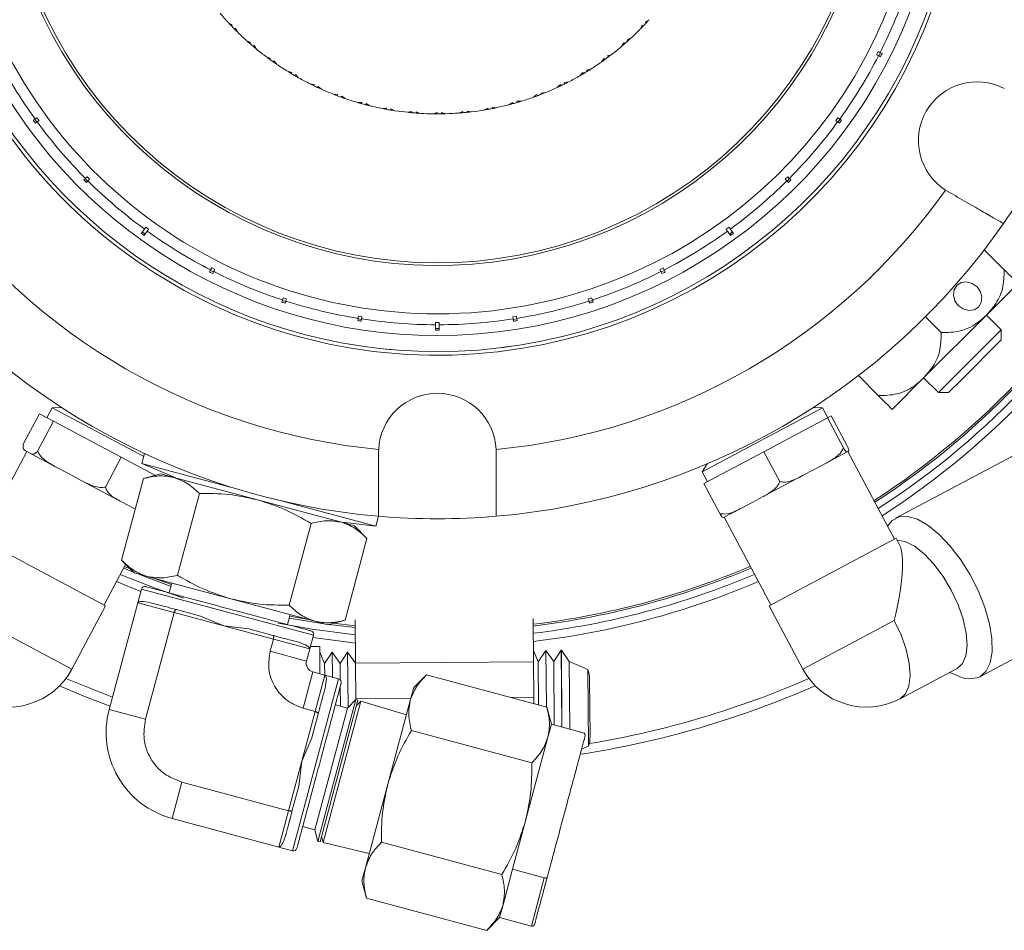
# Model space of a CAD drawing. Header units: inches. Extents: x -3.6 to 22.2, y -7.8 to 16.7.
# Tile 11 of 127: x 4.3 to 7.1, y -7.8 to -5.3. Entities that reach past the tile are written whole.
import ezdxf

# ---------------------------------------------------------------- set-up
doc = ezdxf.new("R2010")
doc.units = ezdxf.units.IN
doc.header["$MEASUREMENT"] = 0

msp = doc.modelspace()

# ---------------------------------------------------------------- linework, layer by layer
at = {"color": 7, "linetype": 'Continuous', "lineweight": 15}
for p, q in [((4.9025, -5.2701), (4.9133, -5.2762)), ((4.9108, -5.2789), (4.9133, -5.2762)), ((6.0589, -5.2878), (6.0645, -5.2768)), ((6.0673, -5.2791), (6.0645, -5.2768)), ((6.0837, -5.2615), (6.073, -5.2678)), ((6.0755, -5.2704), (6.073, -5.2678)), ((4.9191, -5.2874), (4.9219, -5.2851)), ((4.9277, -5.296), (4.9219, -5.2851)), ((4.9536, -5.3205), (4.9649, -5.3256)), ((4.9627, -5.3285), (4.9649, -5.3256)), ((4.9717, -5.3363), (4.9743, -5.3337)), ((4.981, -5.344), (4.9743, -5.3337)), ((6.0062, -5.3366), (6.0129, -5.3261)), ((6.0154, -5.3287), (6.0129, -5.3261)), ((6.0333, -5.3126), (6.0221, -5.3179)), ((6.0243, -5.3208), (6.0221, -5.3179)), ((5.9785, -5.359), (5.9669, -5.3633)), ((6.7219, -5.3598), (6.7264, -5.3509)), ((6.7276, -5.3627), (6.7332, -5.3656)), ((6.7287, -5.3633), (6.7333, -5.3544)), ((6.7377, -5.3567), (6.7321, -5.3538)), ((5.0091, -5.3661), (5.0207, -5.3702)), ((5.0188, -5.3733), (5.0207, -5.3702)), ((5.0285, -5.3802), (5.0308, -5.3774)), ((5.0385, -5.3871), (5.0308, -5.3774)), ((5.9494, -5.3805), (5.957, -5.3707)), ((5.9593, -5.3734), (5.957, -5.3707)), ((5.9689, -5.3664), (5.9669, -5.3633)), ((5.0684, -5.4065), (5.0804, -5.4096)), ((5.0787, -5.4128), (5.0804, -5.4096)), ((5.089, -5.4188), (5.091, -5.4159)), ((5.0995, -5.4248), (5.091, -5.4159)), ((5.8889, -5.4191), (5.8973, -5.41)), ((5.8994, -5.4129), (5.8973, -5.41)), ((5.9198, -5.4003), (5.9079, -5.4036)), ((5.9095, -5.4068), (5.9079, -5.4036)), ((5.1311, -5.4415), (5.1433, -5.4435)), ((5.142, -5.4469), (5.1433, -5.4435)), ((5.8252, -5.4521), (5.8344, -5.4438)), ((5.8362, -5.447), (5.8344, -5.4438)), ((5.8577, -5.4362), (5.8455, -5.4384)), ((5.8468, -5.4417), (5.8455, -5.4384)), ((6.7734, -5.4373), (6.7612, -5.4589)), ((5.1527, -5.4519), (5.1544, -5.4488)), ((5.1637, -5.457), (5.1544, -5.4488)), ((5.1966, -5.4707), (5.209, -5.4716)), ((5.208, -5.4751), (5.209, -5.4716)), ((5.7588, -5.4793), (5.7686, -5.4719)), ((5.7702, -5.4752), (5.7686, -5.4719)), ((5.7925, -5.4664), (5.7802, -5.4675)), ((5.7813, -5.4709), (5.7802, -5.4675)), ((5.2191, -5.4792), (5.2206, -5.4759)), ((5.2306, -5.4832), (5.2206, -5.4759)), ((5.2645, -5.4939), (5.2769, -5.4937)), ((5.2762, -5.4973), (5.2769, -5.4937)), ((5.2877, -5.5003), (5.2889, -5.4969)), ((5.2995, -5.5033), (5.2889, -5.4969)), ((5.6902, -5.5005), (5.7007, -5.4939)), ((5.7019, -5.4973), (5.7007, -5.4939)), ((5.7249, -5.4906), (5.7126, -5.4906)), ((5.7133, -5.4941), (5.7126, -5.4906)), ((5.3343, -5.511), (5.3466, -5.5097)), ((5.3462, -5.5132), (5.3466, -5.5097)), ((5.3579, -5.5153), (5.3588, -5.5118)), ((5.3699, -5.5172), (5.3588, -5.5118)), ((5.4053, -5.5217), (5.4174, -5.5193)), ((5.4173, -5.5229), (5.4174, -5.5193)), ((5.4292, -5.5239), (5.4297, -5.5203)), ((5.4413, -5.5247), (5.4297, -5.5203)), ((5.4769, -5.526), (5.4888, -5.5225)), ((5.489, -5.5261), (5.4888, -5.5225)), ((5.5009, -5.526), (5.5011, -5.5224)), ((5.5131, -5.5258), (5.5011, -5.5224)), ((5.5487, -5.5239), (5.5602, -5.5194)), ((5.5608, -5.5229), (5.5602, -5.5194)), ((5.5847, -5.5204), (5.5725, -5.5182)), ((5.5726, -5.5218), (5.5725, -5.5182)), ((5.6199, -5.5154), (5.631, -5.5098)), ((5.6319, -5.5133), (5.631, -5.5098)), ((5.6555, -5.5087), (5.6431, -5.5075)), ((5.6436, -5.5111), (5.6431, -5.5075)), ((4.3597, -5.5406), (4.3546, -5.5442)), ((4.3587, -5.5413), (4.3645, -5.5494)), ((4.3605, -5.5523), (4.3656, -5.5486)), ((4.3649, -5.5368), (4.3708, -5.5449)), ((6.6075, -5.5449), (6.6134, -5.5368)), ((6.6128, -5.5486), (6.6178, -5.5523)), ((6.6138, -5.5494), (6.6197, -5.5413)), ((6.6237, -5.5442), (6.6186, -5.5406)), ((4.501, -5.7072), (4.4966, -5.7116)), ((4.5001, -5.7081), (4.5072, -5.7152)), ((4.5037, -5.7187), (4.5081, -5.7143)), ((4.5056, -5.7027), (4.5126, -5.7097)), ((6.4657, -5.7097), (6.4728, -5.7027)), ((6.4703, -5.7143), (6.4747, -5.7187)), ((6.4711, -5.7152), (6.4782, -5.7081)), ((6.4817, -5.7116), (6.4773, -5.7072)), ((6.916, -5.7402), (6.9222, -5.744)), ((4.6666, -5.8497), (4.6579, -5.8618)), ((4.6608, -5.8578), (4.6689, -5.8637)), ((4.6659, -5.8677), (4.6747, -5.8556)), ((4.6704, -5.8445), (4.6785, -5.8504)), ((6.2998, -5.8504), (6.3079, -5.8445)), ((6.3036, -5.8556), (6.3124, -5.8677)), ((6.3095, -5.8637), (6.3176, -5.8578)), ((6.3205, -5.8618), (6.3117, -5.8497)), ((7.0627, -5.8577), (7.0622, -5.8572)), ((7.0245, -5.9079), (7.0805, -5.9639)), ((4.8525, -5.9646), (4.8497, -5.9701)), ((4.852, -5.9657), (4.8609, -5.9702)), ((4.8555, -5.9588), (4.8644, -5.9634)), ((4.8586, -5.9747), (4.8615, -5.9691)), ((6.114, -5.9634), (6.1229, -5.9588)), ((6.1169, -5.9691), (6.1197, -5.9747)), ((6.1175, -5.9702), (6.1264, -5.9657)), ((6.1286, -5.9701), (6.1258, -5.9646)), ((7.031, -6.0912), (7.1194, -6.0028)), ((5.0541, -6.0489), (5.0522, -6.0548)), ((5.0537, -6.0501), (5.0632, -6.0532)), ((5.0561, -6.0428), (5.0656, -6.0459)), ((5.0617, -6.0579), (5.0636, -6.052)), ((5.9127, -6.0459), (5.9222, -6.0428)), ((5.9147, -6.052), (5.9166, -6.0579)), ((5.9151, -6.0532), (5.9246, -6.0501)), ((5.9261, -6.0548), (5.9242, -6.0489)), ((5.2664, -6.1007), (5.2654, -6.1068)), ((5.2662, -6.1019), (5.2761, -6.1035)), ((5.2674, -6.0943), (5.2773, -6.0959)), ((5.2753, -6.1084), (5.2763, -6.1022)), ((5.701, -6.0959), (5.7109, -6.0943)), ((5.7021, -6.1022), (5.703, -6.1084)), ((5.7023, -6.1035), (5.7121, -6.1019)), ((5.7129, -6.1068), (5.7119, -6.1007)), ((6.8542, -6.268), (7.031, -6.0912)), ((6.8592, -6.0961), (6.9037, -6.1407)), ((7.0724, -6.1326), (7.031, -6.0912)), ((5.4842, -6.1122), (5.4942, -6.1122)), ((5.4842, -6.1186), (5.4842, -6.1335)), ((5.4842, -6.1286), (5.4942, -6.1286)), ((5.4942, -6.1335), (5.4942, -6.1186)), ((6.9389, -6.266), (7.0724, -6.1326)), ((7.0724, -6.1608), (7.0724, -6.1326)), ((7.0724, -6.1608), (6.9603, -6.2729)), ((5.3618, -6.1886), (5.3371, -6.1862)), ((5.6686, -6.1831), (5.6932, -6.1798)), ((6.671, -6.2615), (6.727, -6.3175)), ((6.7658, -6.3564), (6.8542, -6.268)), ((6.8542, -6.268), (6.8956, -6.3093)), ((6.8956, -6.3093), (6.9389, -6.266)), ((6.9603, -6.2729), (6.9239, -6.3093)), ((4.3576, -6.2996), (4.3581, -6.2992)), ((6.8956, -6.3093), (6.9239, -6.3093)), ((4.4078, -6.352), (4.393, -6.3798)), ((4.434, -6.3511), (4.4078, -6.352)), ((4.6649, -6.4887), (4.4078, -6.352)), ((6.5705, -6.352), (6.2324, -6.5318)), ((6.5705, -6.352), (6.5444, -6.3511)), ((6.5853, -6.3798), (6.5705, -6.352)), ((4.3273, -6.4525), (4.3719, -6.3686)), ((4.3719, -6.3686), (4.4115, -6.3896)), ((6.4056, -6.4754), (6.5845, -6.3802)), ((6.5845, -6.3802), (6.5951, -6.3746)), ((6.6291, -6.4642), (6.5845, -6.3802)), ((6.6398, -6.4585), (6.5951, -6.3746)), ((4.3669, -6.4736), (4.4115, -6.3896)), ((4.4115, -6.3896), (4.6017, -6.4908)), ((4.3365, -6.4746), (4.2057, -6.7207)), ((4.3328, -6.4726), (4.34, -6.4764)), ((4.34, -6.4764), (4.3471, -6.4802)), ((4.4206, -6.5193), (4.3471, -6.4802)), ((4.5571, -6.5747), (4.6017, -6.4908)), ((4.6017, -6.4908), (4.6974, -6.5416)), ((4.6596, -6.5085), (4.6671, -6.4806)), ((4.6671, -6.4806), (4.6674, -6.4807)), ((5.3243, -6.4688), (5.3242, -6.4761)), ((5.6542, -6.4761), (5.654, -6.4688)), ((6.2374, -6.5648), (6.4056, -6.4754)), ((6.4502, -6.5593), (6.4056, -6.4754)), ((6.6396, -6.4758), (6.579, -6.508)), ((6.6396, -6.4758), (6.6416, -6.4747)), ((6.6416, -6.4747), (6.6435, -6.4737)), ((6.7727, -6.7207), (6.6418, -6.4746)), ((7.1372, -6.4698), (6.7751, -6.6623)), ((4.4206, -6.5193), (4.4549, -6.5375)), ((4.6596, -6.5085), (4.9222, -6.5788)), ((4.7544, -6.5488), (4.6596, -6.5085)), ((6.2463, -6.5096), (6.2324, -6.5318)), ((6.5468, -6.5251), (6.579, -6.508)), ((4.4549, -6.5375), (4.4891, -6.5557)), ((4.6026, -6.7802), (4.6641, -6.5506)), ((4.7126, -6.5376), (4.6641, -6.5506)), ((4.7126, -6.5376), (4.749, -6.5473)), ((4.7391, -6.5447), (4.7402, -6.5427)), ((4.749, -6.5473), (4.9843, -6.6104)), ((6.2324, -6.5318), (6.2472, -6.5596)), ((6.5146, -6.5422), (6.4035, -6.6013)), ((6.5146, -6.5422), (6.5468, -6.5251)), ((4.5982, -6.6137), (4.4891, -6.5557)), ((6.282, -6.6488), (6.2374, -6.5648)), ((4.8209, -6.5926), (4.7594, -6.8223)), ((6.3732, -6.6174), (6.4035, -6.6013)), ((4.5982, -6.6137), (4.6253, -6.6281)), ((4.6253, -6.6281), (4.6411, -6.6365)), ((4.9843, -6.6104), (5.2196, -6.6734)), ((5.0539, -6.6141), (5.3164, -6.6844)), ((6.3429, -6.6335), (6.2925, -6.6603)), ((6.3429, -6.6335), (6.3732, -6.6174)), ((5.3239, -6.6566), (5.3164, -6.6844)), ((5.3235, -6.6565), (5.3239, -6.6566)), ((6.2942, -6.6594), (6.425, -6.9056)), ((5.1346, -6.6767), (5.0731, -6.9063)), ((5.3164, -6.6844), (5.2142, -6.672)), ((5.2196, -6.6734), (5.256, -6.6832)), ((5.2915, -6.7187), (5.256, -6.6832)), ((4.5575, -6.9078), (4.2015, -6.7185)), ((5.2915, -6.7187), (5.2299, -6.9483)), ((6.7768, -6.7185), (6.4209, -6.9078)), ((6.7865, -6.7367), (6.7768, -6.7185)), ((4.5533, -6.9056), (4.6139, -6.7916)), ((4.6026, -6.7802), (4.6381, -6.8158)), ((4.6084, -6.802), (4.6357, -6.8134)), ((4.6381, -6.8158), (4.6745, -6.8255)), ((4.6745, -6.8255), (4.9097, -6.8885)), ((4.6922, -6.8303), (4.7424, -6.8486)), ((4.7362, -6.8719), (4.7436, -6.844)), ((4.6582, -6.8613), (4.6479, -6.9)), ((4.6582, -6.8613), (5.1412, -6.9907)), ((4.4628, -7.0858), (4.5575, -6.9078)), ((4.6479, -6.9), (4.5676, -7.1994)), ((4.7499, -6.9273), (4.6479, -6.9)), ((4.9097, -6.8885), (5.145, -6.9516)), ((6.4209, -6.9078), (6.5155, -7.0858)), ((4.7499, -6.9273), (4.6697, -7.2267)), ((4.8894, -6.9647), (4.7499, -6.9273)), ((4.8243, -6.9369), (4.7565, -6.9187)), ((4.8243, -6.9369), (4.8894, -6.9647)), ((5.0759, -6.9331), (5.0684, -6.9609)), ((5.0747, -6.9376), (5.1273, -6.9468)), ((7.0117, -7.1073), (7.3737, -6.9148)), ((5.0288, -7.002), (4.8894, -6.9647)), ((4.8894, -6.9647), (4.9596, -6.9731)), ((5.0734, -6.9425), (5.1712, -6.9586)), ((5.145, -6.9516), (5.1814, -6.9613)), ((5.1814, -6.9613), (5.2299, -6.9483)), ((5.1846, -6.9605), (5.2583, -6.9693)), ((5.1972, -6.9571), (5.2582, -6.9642)), ((5.2581, -6.9479), (5.2591, -7.0695)), ((5.7581, -6.9437), (5.7591, -7.0652)), ((5.0274, -6.9913), (4.9596, -6.9731)), ((5.1308, -7.0294), (5.1412, -6.9907)), ((5.0288, -7.002), (5.0197, -7.0358)), ((5.0288, -7.002), (5.1308, -7.0294)), ((5.1218, -7.0632), (5.0197, -7.0358)), ((5.1218, -7.0632), (5.1308, -7.0294)), ((5.1327, -7.0223), (5.1587, -7.0221)), ((5.1594, -7.0991), (5.1587, -7.0221)), ((5.1724, -7.0702), (5.1589, -7.0387)), ((5.1938, -7.0384), (5.1724, -7.0702)), ((5.2158, -7.0698), (5.1938, -7.0384)), ((5.1938, -7.0384), (5.1944, -7.1085)), ((5.2372, -7.0381), (5.2158, -7.0698)), ((5.2591, -7.0695), (5.2372, -7.0381)), ((5.2372, -7.0381), (5.2385, -7.1933)), ((5.7724, -7.0651), (5.7588, -7.0336)), ((5.7938, -7.0333), (5.7724, -7.0651)), ((5.8157, -7.0647), (5.7938, -7.0333)), ((5.7938, -7.0333), (5.7951, -7.1921)), ((5.8371, -7.033), (5.8157, -7.0647)), ((5.8371, -7.033), (5.8389, -7.2489)), ((5.8591, -7.0644), (5.8372, -7.033)), ((5.839, -7.2489), (5.8372, -7.033)), ((5.1724, -7.0702), (5.1727, -7.1027)), ((5.2158, -7.0698), (5.2161, -7.1156)), ((5.7591, -7.0652), (5.2591, -7.0695)), ((5.2591, -7.0695), (5.26, -7.1695)), ((5.7591, -7.0652), (5.76, -7.1652)), ((5.7724, -7.0651), (5.7734, -7.1863)), ((5.8157, -7.0647), (5.8173, -7.2431)), ((5.9116, -7.0873), (5.8591, -7.0644)), ((5.8591, -7.0644), (5.8607, -7.2547)), ((5.1395, -7.0938), (5.1121, -7.1958)), ((5.1733, -7.1029), (5.1395, -7.0938)), ((5.1733, -7.1029), (5.1459, -7.2049)), ((5.1733, -7.1029), (5.2119, -7.1132)), ((5.4584, -7.1018), (5.4228, -7.1374)), ((5.4584, -7.1018), (5.7962, -7.1924)), ((5.9116, -7.0873), (5.9135, -7.3023)), ((6.7881, -7.1691), (6.9481, -7.084)), ((6.9276, -7.095), (6.9485, -7.1043)), ((5.2119, -7.1132), (5.0825, -7.5962)), ((5.9164, -7.1142), (5.9178, -7.2754)), ((5.2163, -7.1341), (5.2168, -7.19)), ((5.4228, -7.1374), (5.4131, -7.1738)), ((5.2603, -7.1715), (5.1535, -7.5699)), ((5.1596, -7.5713), (5.2662, -7.1733)), ((5.2746, -7.1758), (5.1681, -7.5733)), ((5.2027, -7.1862), (5.2365, -7.1953)), ((5.2365, -7.1953), (5.2603, -7.1715)), ((5.4146, -7.1681), (5.26, -7.1695)), ((5.2603, -7.1715), (5.2662, -7.1733)), ((5.2746, -7.1758), (5.2622, -7.1882)), ((5.4022, -7.2143), (5.2746, -7.1758)), ((5.4131, -7.1738), (5.35, -7.409)), ((5.76, -7.1652), (5.6968, -7.1657)), ((5.76, -7.1652), (5.7601, -7.1827)), ((5.1459, -7.2049), (5.1086, -7.3443)), ((5.1121, -7.1958), (5.1459, -7.2049)), ((5.1363, -7.2793), (5.1545, -7.2114)), ((5.2365, -7.1953), (5.1448, -7.5374)), ((5.8092, -7.2409), (5.7962, -7.1924)), ((5.8092, -7.2409), (5.7994, -7.2773)), ((5.8986, -7.2649), (5.8092, -7.2409)), ((5.7542, -7.3492), (5.4163, -7.2587)), ((5.1363, -7.2793), (5.1086, -7.3443)), ((5.7994, -7.2773), (5.7364, -7.5126)), ((5.8939, -7.3113), (5.9135, -7.3023)), ((5.1086, -7.3443), (5.0712, -7.4838)), ((5.1086, -7.3443), (5.1001, -7.4145)), ((5.0712, -7.4838), (4.7718, -7.4035)), ((5.1001, -7.4145), (5.0819, -7.4824)), ((5.35, -7.409), (5.287, -7.6443)), ((5.0712, -7.4838), (5.0439, -7.5858)), ((4.7444, -7.5056), (5.0439, -7.5858)), ((5.7364, -7.5126), (5.7, -7.6484)), ((5.1448, -7.5374), (5.111, -7.5284)), ((5.1535, -7.5699), (5.1448, -7.5374)), ((5.1596, -7.5713), (5.1535, -7.5699)), ((5.1636, -7.5564), (5.1681, -7.5733)), ((5.1681, -7.5733), (5.2979, -7.6038)), ((5.6701, -7.6629), (5.3323, -7.5724)), ((5.0825, -7.5962), (5.0439, -7.5858)), ((5.287, -7.6443), (5.2772, -7.6807)), ((5.7, -7.6484), (5.6734, -7.7478)), ((5.7894, -7.6724), (5.7, -7.6484)), ((5.2772, -7.6807), (5.2902, -7.7292)), ((5.6281, -7.8198), (5.2902, -7.7292)), ((5.6734, -7.7478), (5.6636, -7.7842)), ((5.6281, -7.8198), (5.6636, -7.7842)), ((5.6636, -7.7842), (5.7531, -7.8082))]:
    msp.add_line(p, q, dxfattribs=at)
at = {"color": 8, "linetype": 'Continuous', "lineweight": 15}
for p, q in [((4.5881, -6.8401), (4.6564, -6.868)), ((4.4628, -7.0858), (4.2256, -6.9596)), ((6.7718, -6.9495), (6.5155, -7.0858)), ((4.446, -7.1122), (4.5768, -7.1652)), ((4.5676, -7.1994), (4.6697, -7.2267)), ((4.7718, -7.4035), (4.7444, -7.5056)), ((5.7894, -7.6724), (5.7531, -7.8082))]:
    msp.add_line(p, q, dxfattribs=at)
at = {"color": 7, "linetype": 'Continuous', "lineweight": 15, "flags": 128}
for points in [[(6.9515, -6.0646), (6.9652, -6.0742), (6.9808, -6.0784), (6.9959, -6.0764), (7.0083, -6.0687), (7.016, -6.0563), (7.018, -6.0411), (7.0138, -6.0256), (7.0042, -6.0119), (6.9906, -6.0023), (6.975, -5.9981), (6.9599, -6.0001), (6.9475, -6.0079), (6.9397, -6.0202), (6.9378, -6.0354), (6.9419, -6.051), (6.9515, -6.0646)], [(7.0117, -7.1073), (7.029, -7.0923), (7.0407, -7.0687), (7.0464, -7.0377), (7.0459, -7.0004), (7.0391, -6.9583), (7.0263, -6.9133), (7.0081, -6.867), (6.9852, -6.8215), (6.9586, -6.7786), (6.9292, -6.7401), (6.8984, -6.7075), (6.8674, -6.6821), (6.8375, -6.665), (6.8098, -6.657), (6.7856, -6.6582), (6.7658, -6.6688), (6.7533, -6.6843)], [(6.9481, -7.084), (6.9631, -7.0703), (6.9727, -7.0483), (6.9763, -7.0192), (6.9737, -6.9845), (6.9651, -6.9458), (6.9509, -6.9051), (6.9318, -6.8644), (6.9088, -6.8258), (6.883, -6.7913), (6.8557, -6.7625), (6.8283, -6.7409), (6.8022, -6.7276), (6.7794, -6.7233)], [(4.6107, -6.7976), (4.6108, -6.7976), (4.6265, -6.8042)], [(4.777, -6.8868), (4.6965, -6.8586), (4.5989, -6.8197)], [(4.6483, -6.8185), (4.7386, -6.8525), (4.7411, -6.8534)], [(5.2584, -6.9894), (5.1376, -6.9738), (5.0421, -6.9568)], [(4.4283, -7.1327), (4.5009, -7.1634), (4.5701, -7.1903)], [(5.7976, -7.6707), (5.7972, -7.6714), (5.7967, -7.6719), (5.7958, -7.6724), (5.7948, -7.6727), (5.7936, -7.6728), (5.7923, -7.6728), (5.7909, -7.6727), (5.7894, -7.6724)]]:
    msp.add_lwpolyline(points, dxfattribs=at)
at = {"color": 8, "linetype": 'Continuous', "lineweight": 15, "flags": 128}
for points in [[(6.7881, -7.1691), (6.8032, -7.1554), (6.8127, -7.1334), (6.8163, -7.1043), (6.8137, -7.0695), (6.8051, -7.0308), (6.7909, -6.9901), (6.7718, -6.9495)], [(5.1394, -6.9974), (5.2466, -7.0113), (5.2586, -7.0126)]]:
    msp.add_lwpolyline(points, dxfattribs=at)
at = {"color": 7, "linetype": 'Continuous', "lineweight": 15}
for centre, radius, start, end in [((5.4892, -4.7261), 2.63, 82.0465, 223.7532), ((5.4892, -4.7261), 2.63, 316.0386, 82.0465), ((5.4892, -4.7261), 2.255, 303.008, 54.0992), ((5.4892, -4.7261), 2.275, 302.9639, 54.1221), ((5.4892, -4.7261), 2.25, 303.0192, 54.0891), ((5.4892, -4.7261), 1.468, 270, 193.5325), ((5.4892, -4.7261), 1.4228, 270, 123.5319), ((5.4892, -4.7261), 1.226, 202.791, 90), ((5.4892, -4.7261), 1.2185, 202.818, 101.821), ((5.4892, -4.7261), 1.478, 203.2687, 0), ((5.4892, -4.7261), 1.3925, 333.2057, 341.7943), ((5.4892, -4.7261), 0.8, 220.2835, 222.8365), ((5.4892, -4.7261), 0.8, 223.0097, 223.7057), ((5.4892, -4.7261), 0.8, 223.7057, 224.5572), ((5.4892, -4.7261), 0.8, 315.5812, 316.2771), ((5.4892, -4.7261), 0.8, 316.2771, 317.1286), ((5.4892, -4.7261), 0.8, 317.1286, 317.8246), ((5.4892, -4.7261), 1.468, 203.3018, 270), ((5.4892, -4.7261), 1.4228, 203.4573, 270), ((5.4892, -4.7261), 0.8, 224.5572, 225.2531), ((5.4892, -4.7261), 0.8, 225.4264, 227.9793), ((5.4892, -4.7261), 0.8, 312.855, 315.4079), ((5.4892, -4.7261), 0.8, 228.1526, 228.8485), ((5.4892, -4.7261), 0.8, 228.8485, 229.7001), ((5.4892, -4.7261), 0.8, 310.4383, 311.1342), ((5.4892, -4.7261), 0.8, 311.1342, 311.9858), ((5.4892, -4.7261), 0.8, 311.9858, 312.6817), ((5.4892, -4.7261), 1.3925, 207.2057, 215.7943), ((5.4892, -4.7261), 0.8, 229.7001, 230.396), ((5.4892, -4.7261), 0.8, 230.5693, 233.1222), ((5.4892, -4.7261), 0.8, 306.8429, 307.5389), ((5.4892, -4.7261), 0.8, 307.7121, 310.265), ((5.4892, -4.7261), 1.3925, 324.2057, 332.7943), ((5.4892, -4.7261), 0.8, 233.2954, 233.9914), ((5.4892, -4.7261), 0.8, 233.9914, 234.8429), ((5.4892, -4.7261), 0.8, 234.8429, 235.5389), ((5.4892, -4.7261), 0.8, 235.7121, 238.265), ((5.4892, -4.7261), 0.8, 302.5693, 305.1222), ((5.4892, -4.7261), 0.8, 305.2954, 305.9914), ((5.4892, -4.7261), 0.8, 305.9914, 306.8429), ((5.4892, -4.7261), 0.8, 238.4383, 239.1342), ((5.4892, -4.7261), 0.8, 239.1342, 239.9858), ((5.4892, -4.7261), 0.8, 300.1526, 300.8485), ((5.4892, -4.7261), 0.8, 300.8485, 301.7001), ((5.4892, -4.7261), 0.8, 301.7001, 302.396), ((5.4892, -4.7261), 0.8, 239.9858, 240.6817), ((5.4892, -4.7261), 0.8, 240.855, 243.4079), ((5.4892, -4.7261), 0.8, 243.5812, 244.2771), ((5.4892, -4.7261), 0.8, 295.7057, 296.5572), ((5.4892, -4.7261), 0.8, 296.5572, 297.2531), ((5.4892, -4.7261), 0.8, 297.4264, 299.9793), ((7.0047, -5.6011), 0.165, 62.5283, 237.4717), ((5.4892, -4.7261), 0.8, 244.2771, 245.1286), ((5.4892, -4.7261), 0.8, 245.1286, 245.8246), ((5.4892, -4.7261), 0.8, 245.9978, 248.5508), ((5.4892, -4.7261), 0.8, 248.724, 249.4199), ((5.4892, -4.7261), 0.8, 290.5628, 291.4144), ((5.4892, -4.7261), 0.8, 291.4144, 292.1103), ((5.4892, -4.7261), 0.8, 292.2835, 294.8365), ((5.4892, -4.7261), 0.8, 295.0097, 295.7057), ((5.4892, -4.7261), 0.8, 249.4199, 250.2715), ((5.4892, -4.7261), 0.8, 250.2715, 250.9674), ((5.4892, -4.7261), 0.8, 251.1407, 253.6936), ((5.4892, -4.7261), 0.8, 253.8669, 254.5628), ((5.4892, -4.7261), 0.8, 254.5628, 255.4144), ((5.4892, -4.7261), 0.8, 255.4144, 256.1103), ((5.4892, -4.7261), 0.8, 281.9978, 284.5508), ((5.4892, -4.7261), 0.8, 284.724, 285.4199), ((5.4892, -4.7261), 0.8, 285.4199, 286.2715), ((5.4892, -4.7261), 0.8, 286.2715, 286.9674), ((5.4892, -4.7261), 0.8, 287.1407, 289.6936), ((5.4892, -4.7261), 0.8, 289.8669, 290.5628), ((5.4892, -4.7261), 0.8, 256.2835, 258.8365), ((5.4892, -4.7261), 0.8, 259.0097, 259.7057), ((5.4892, -4.7261), 0.8, 259.7057, 260.5572), ((5.4892, -4.7261), 0.8, 260.5572, 261.2531), ((5.4892, -4.7261), 0.8, 261.4264, 263.9793), ((5.4892, -4.7261), 0.8, 264.1526, 264.8485), ((5.4892, -4.7261), 0.8, 264.8485, 265.7001), ((5.4892, -4.7261), 0.8, 265.7001, 266.396), ((5.4892, -4.7261), 0.8, 266.5693, 269.1222), ((5.4892, -4.7261), 0.8, 269.2954, 269.9914), ((5.4892, -4.7261), 0.8, 269.9914, 270.8429), ((5.4892, -4.7261), 0.8, 270.8429, 271.5389), ((5.4892, -4.7261), 0.8, 271.7121, 274.265), ((5.4892, -4.7261), 0.8, 274.4383, 275.1342), ((5.4892, -4.7261), 0.8, 275.1342, 275.9858), ((5.4892, -4.7261), 0.8, 275.9858, 276.6817), ((5.4892, -4.7261), 0.8, 276.855, 279.4079), ((5.4892, -4.7261), 0.8, 279.5812, 280.2771), ((5.4892, -4.7261), 0.8, 280.2771, 281.1286), ((5.4892, -4.7261), 0.8, 281.1286, 281.8246), ((5.4892, -4.7261), 1.3925, 216.2057, 224.7943), ((5.4892, -4.7261), 1.3925, 315.2057, 323.7943), ((5.4892, -4.7261), 1.9375, 325.1147, 334.8853), ((5.4892, -4.7261), 1.3925, 225.2057, 233.7943), ((5.4892, -4.7261), 1.3925, 306.2057, 314.7943), ((5.4892, -4.7261), 1.7505, 215.4034, 264.5966), ((5.4892, -4.7261), 1.7505, 275.4034, 324.5966), ((5.4892, -4.7261), 1.9375, 214.8853, 265.1147), ((5.4892, -4.7261), 1.3925, 234.2057, 242.7943), ((5.4892, -4.7261), 1.9375, 274.8853, 325.1147), ((5.4892, -4.7261), 1.3925, 297.2057, 305.7943), ((5.4892, -4.7261), 1.3925, 243.2057, 251.7943), ((5.4892, -4.7261), 1.3925, 288.2057, 296.7943), ((5.4892, -4.7261), 1.3925, 252.2057, 260.7943), ((5.4892, -4.7261), 1.3925, 279.2057, 287.7943), ((5.4892, -4.7261), 1.3925, 261.2057, 269.7943), ((5.4892, -4.7261), 1.3925, 270.2057, 278.7943), ((5.4892, -6.4761), 0.165, 2.5283, 177.4717), ((5.4892, -4.7261), 1.9375, 265.1147, 274.8853), ((5.4892, -4.7261), 2.25, 276.8676, 292.9808), ((5.4892, -4.7261), 2.255, 276.8534, 292.992), ((5.4892, -4.7261), 2.275, 276.7972, 293.0361), ((4.6679, -6.8639), 0.01, 75, 165), ((5.1315, -6.9881), 0.01, 345, 75), ((5.8345, -7.1149), 0.0819, 88.1337, 88.1984), ((5.1459, -7.0696), 0.025, 165, 255), ((4.2848, -6.9911), 0.2016, 242, 332), ((5.8345, -7.1149), 0.0819, 0.4882, 19.6622), ((6.6935, -6.9911), 0.2016, 208, 298), ((6.9833, -7.0384), 0.0745, 242.1006, 292.3874), ((5.2093, -7.1229), 0.01, 345, 75), ((5.4892, -4.7261), 2.63, 278.7882, 293.7881), ((4.8091, -7.2641), 0.25, 165, 255), ((5.8967, -7.272), 0.00741, 345, 75), ((5.8359, -7.2761), 0.0819, 341.3143, 0.4882), ((5.0851, -7.5865), 0.01, 255, 345), ((5.755, -7.801), 0.00741, 255, 345)]:
    msp.add_arc(centre, radius, start, end, dxfattribs=at)
at = {"color": 8, "linetype": 'Continuous', "lineweight": 15}
for radius, start, end in [(2.6042, 82.0465, 223.6342), (2.6042, 316.138, 82.0465), (2.298, 302.914, 54.1151), (1.3616, 203.6975, 90), (2.298, 276.7337, 293.086), (2.6042, 279.4231, 293.6145)]:
    msp.add_arc((5.4892, -4.7261), radius, start, end, dxfattribs=at)
at = {"color": 7, "linetype": 'Continuous', "lineweight": 15}
for centre, major_axis, ratio, start_param, end_param in [((5.4796, -4.7212), (1.2559, -0.6399), 0.999971, 6.279638, 6.286733), ((5.4979, -4.7198), (1.1403, 0.8285), 0.999971, 3.138045, 3.14514), ((5.4804, -4.7198), (1.1403, -0.8285), 0.999971, 6.279638, 6.286733), ((5.4968, -4.7185), (0.9967, 0.9967), 0.999971, 3.138045, 3.14514), ((5.4815, -4.7185), (-0.9967, 0.9967), 0.999971, 3.138045, 3.14514), ((5.4955, -4.7173), (0.8336, 1.1474), 0.999971, 3.138067, 3.145118), ((5.4828, -4.7173), (-0.8336, 1.1474), 0.999971, 3.138067, 3.145118), ((5.4941, -4.7165), (0.6399, 1.2559), 0.999971, 3.138045, 3.14514), ((5.4843, -4.7165), (-0.6399, 1.2559), 0.999971, 3.138045, 3.14514), ((5.4925, -4.7159), (0.4356, 1.3405), 0.999971, 3.138045, 3.14514), ((5.4858, -4.7159), (-0.4356, 1.3405), 0.999971, 3.138045, 3.14514), ((5.4909, -4.7155), (0.2205, 1.3922), 0.999971, 3.138045, 3.14514), ((5.4875, -4.7155), (-0.2205, 1.3922), 0.999971, 3.138045, 3.14514), ((5.4892, -4.7153), (0, 1.4183), 0.999971, 3.138067, 3.145118), ((6.6935, -6.9911), (0.0812, 0.2656), 0.231955, 4.940314, 6.05526)]:
    msp.add_ellipse(centre, major_axis=major_axis, ratio=ratio, start_param=start_param, end_param=end_param, dxfattribs=at)
for points, knots in [([(6.7219, -5.3598), (6.7233, -5.3606), (6.7263, -5.3621), (6.7272, -5.3625), (6.7276, -5.3627)], [0, 0, 0, 0, 0.4968541, 1, 1, 1, 1]), ([(6.7321, -5.3538), (6.7316, -5.3536), (6.7307, -5.3531), (6.7276, -5.3516), (6.7264, -5.3509)], [0, 0, 0, 0, 0.585345, 1, 1, 1, 1]), ([(4.3649, -5.5368), (4.3636, -5.5377), (4.3609, -5.5397), (4.3601, -5.5403), (4.3597, -5.5406)], [0, 0, 0, 0, 0.496778, 1, 1, 1, 1]), ([(4.3656, -5.5486), (4.3661, -5.5483), (4.3669, -5.5477), (4.3697, -5.5457), (4.3708, -5.5449)], [0, 0, 0, 0, 0.585345, 1, 1, 1, 1]), ([(6.6075, -5.5449), (6.6089, -5.5458), (6.6116, -5.5478), (6.6124, -5.5484), (6.6128, -5.5486)], [0, 0, 0, 0, 0.496778, 1, 1, 1, 1]), ([(6.6186, -5.5406), (6.6181, -5.5402), (6.6173, -5.5396), (6.6146, -5.5376), (6.6134, -5.5368)], [0, 0, 0, 0, 0.5853453, 1, 1, 1, 1]), ([(4.5056, -5.7027), (4.5044, -5.7038), (4.502, -5.7062), (4.5014, -5.7069), (4.501, -5.7072)], [0, 0, 0, 0, 0.496659, 1, 1, 1, 1]), ([(4.5081, -5.7143), (4.5085, -5.7139), (4.5092, -5.7131), (4.5116, -5.7107), (4.5126, -5.7097)], [0, 0, 0, 0, 0.585345, 1, 1, 1, 1]), ([(6.4657, -5.7097), (6.4669, -5.7109), (6.4692, -5.7133), (6.4699, -5.7139), (6.4703, -5.7143)], [0, 0, 0, 0, 0.496659, 1, 1, 1, 1]), ([(6.4773, -5.7072), (6.4769, -5.7068), (6.4762, -5.706), (6.4738, -5.7037), (6.4728, -5.7027)], [0, 0, 0, 0, 0.585345, 1, 1, 1, 1]), ([(6.9222, -5.744), (6.9405, -5.7546), (6.977, -5.7756), (7.0247, -5.8032), (7.0598, -5.8235), (7.0765, -5.8331), (7.078, -5.834), (7.0785, -5.8343)], [0, 0, 0, 0, 0.221192, 0.442436, 0.66314, 0.882991, 1, 1, 1, 1]), ([(4.6704, -5.8445), (4.6695, -5.8458), (4.6675, -5.8485), (4.6669, -5.8493), (4.6666, -5.8497)], [0, 0, 0, 0, 0.4967779, 1, 1, 1, 1]), ([(4.6747, -5.8556), (4.6751, -5.8551), (4.6757, -5.8543), (4.6777, -5.8515), (4.6785, -5.8504)], [0, 0, 0, 0, 0.585345, 1, 1, 1, 1]), ([(6.2998, -5.8504), (6.3008, -5.8517), (6.3027, -5.8544), (6.3033, -5.8552), (6.3036, -5.8556)], [0, 0, 0, 0, 0.4967779, 1, 1, 1, 1]), ([(6.3117, -5.8497), (6.3113, -5.8492), (6.3107, -5.8484), (6.3087, -5.8456), (6.3079, -5.8445)], [0, 0, 0, 0, 0.585345, 1, 1, 1, 1]), ([(4.8555, -5.9588), (4.8547, -5.9603), (4.8532, -5.9633), (4.8528, -5.9641), (4.8525, -5.9646)], [0, 0, 0, 0, 0.4968541, 1, 1, 1, 1]), ([(4.8615, -5.9691), (4.8617, -5.9686), (4.8622, -5.9676), (4.8637, -5.9646), (4.8644, -5.9634)], [0, 0, 0, 0, 0.585345, 1, 1, 1, 1]), ([(6.114, -5.9634), (6.1147, -5.9648), (6.1162, -5.9678), (6.1167, -5.9687), (6.1169, -5.9691)], [0, 0, 0, 0, 0.496854, 1, 1, 1, 1]), ([(6.1258, -5.9646), (6.1255, -5.964), (6.125, -5.9631), (6.1235, -5.9601), (6.1229, -5.9588)], [0, 0, 0, 0, 0.585345, 1, 1, 1, 1]), ([(7.0805, -5.9639), (7.0801, -5.9823), (7.0792, -6.0189), (7.0577, -6.0612), (7.0387, -6.0825), (7.031, -6.0912)], [0, 0, 0, 0, 0.3746012, 0.7461766, 1, 1, 1, 1]), ([(7.1194, -6.0028), (7.1179, -6.0013), (7.1153, -5.9987), (7.0984, -5.9818), (7.0848, -5.9682), (7.0805, -5.9639)], [0, 0, 0, 0, 0.468578, 0.832628, 1, 1, 1, 1]), ([(5.0561, -6.0428), (5.0556, -6.0443), (5.0546, -6.0475), (5.0543, -6.0484), (5.0541, -6.0489)], [0, 0, 0, 0, 0.496901, 1, 1, 1, 1]), ([(5.0636, -6.052), (5.0638, -6.0514), (5.0641, -6.0504), (5.0652, -6.0472), (5.0656, -6.0459)], [0, 0, 0, 0, 0.585345, 1, 1, 1, 1]), ([(5.9127, -6.0459), (5.9132, -6.0474), (5.9143, -6.0506), (5.9146, -6.0515), (5.9147, -6.052)], [0, 0, 0, 0, 0.4969015, 1, 1, 1, 1]), ([(5.9242, -6.0489), (5.924, -6.0483), (5.9237, -6.0473), (5.9227, -6.0441), (5.9222, -6.0428)], [0, 0, 0, 0, 0.585345, 1, 1, 1, 1]), ([(5.2674, -6.0943), (5.2671, -6.0959), (5.2666, -6.0992), (5.2665, -6.1002), (5.2664, -6.1007)], [0, 0, 0, 0, 0.496928, 1, 1, 1, 1]), ([(5.2763, -6.1022), (5.2764, -6.1016), (5.2765, -6.1006), (5.2771, -6.0973), (5.2773, -6.0959)], [0, 0, 0, 0, 0.5853453, 1, 1, 1, 1]), ([(5.701, -6.0959), (5.7013, -6.0975), (5.7018, -6.1008), (5.702, -6.1018), (5.7021, -6.1022)], [0, 0, 0, 0, 0.496928, 1, 1, 1, 1]), ([(5.7119, -6.1007), (5.7118, -6.1001), (5.7117, -6.099), (5.7111, -6.0957), (5.7109, -6.0943)], [0, 0, 0, 0, 0.585345, 1, 1, 1, 1]), ([(7.031, -6.0912), (7.0245, -6.0971), (7.0033, -6.1165), (6.9614, -6.1394), (6.9218, -6.1403), (6.9037, -6.1407)], [0, 0, 0, 0, 0.192173, 0.631803, 1, 1, 1, 1]), ([(5.4842, -6.1122), (5.4842, -6.1123), (5.4842, -6.1145), (5.4842, -6.1174), (5.4842, -6.1183), (5.4842, -6.1186)], [0, 0, 0, 0, 0.032685, 0.618346, 1, 1, 1, 1]), ([(5.4942, -6.1186), (5.4942, -6.1186), (5.4942, -6.1183), (5.4942, -6.1167), (5.4942, -6.1137), (5.4942, -6.1123), (5.4942, -6.1122)], [0, 0, 0, 0, 0.0151923, 0.6008006, 0.9673179, 1, 1, 1, 1]), ([(6.9037, -6.1407), (6.9033, -6.1591), (6.9025, -6.1957), (6.8809, -6.238), (6.8619, -6.2593), (6.8542, -6.268)], [0, 0, 0, 0, 0.374601, 0.746177, 1, 1, 1, 1]), ([(6.8542, -6.268), (6.8478, -6.2739), (6.8265, -6.2933), (6.7846, -6.3162), (6.745, -6.3171), (6.727, -6.3175)], [0, 0, 0, 0, 0.192173, 0.631803, 1, 1, 1, 1]), ([(6.727, -6.3175), (6.7302, -6.3207), (6.7428, -6.3334), (6.7612, -6.3517), (6.7641, -6.3546), (6.7658, -6.3564)], [0, 0, 0, 0, 0.124089, 0.487389, 1, 1, 1, 1]), ([(4.3273, -6.4525), (4.3267, -6.4554), (4.3249, -6.4649), (4.3281, -6.4696), (4.3315, -6.4718), (4.3328, -6.4726)], [0, 0, 0, 0, 0.204336, 0.673302, 1, 1, 1, 1]), ([(6.579, -6.508), (6.58, -6.5074), (6.5903, -6.502), (6.6059, -6.4927), (6.6224, -6.4785), (6.6272, -6.4682), (6.6291, -6.4642)], [0, 0, 0, 0, 0.052977, 0.518036, 0.80972, 1, 1, 1, 1]), ([(6.6291, -6.4642), (6.6306, -6.4666), (6.6356, -6.4744), (6.6381, -6.4761), (6.6392, -6.4758), (6.6396, -6.4758)], [0, 0, 0, 0, 0.204336, 0.673302, 1, 1, 1, 1]), ([(6.6435, -6.4737), (6.6435, -6.4737), (6.6441, -6.4733), (6.6447, -6.4721), (6.6435, -6.4672), (6.6408, -6.461), (6.6398, -6.4585)], [0, 0, 0, 0, 0.052873, 0.517957, 0.809655, 1, 1, 1, 1]), ([(4.3471, -6.4802), (4.3473, -6.4803), (4.3496, -6.4815), (4.3536, -6.4826), (4.36, -6.4806), (4.3649, -6.4756), (4.3669, -6.4736)], [0, 0, 0, 0, 0.052873, 0.517957, 0.809655, 1, 1, 1, 1]), ([(4.3669, -6.4736), (4.3692, -6.478), (4.3769, -6.4925), (4.3973, -6.5065), (4.4139, -6.5156), (4.4206, -6.5193)], [0, 0, 0, 0, 0.204356, 0.673363, 1, 1, 1, 1]), ([(5.3242, -6.4761), (5.3242, -6.4849), (5.3242, -6.5147), (5.3242, -6.5635), (5.3242, -6.6133), (5.3242, -6.6467), (5.3242, -6.6563), (5.3242, -6.6566), (5.3242, -6.6566)], [0, 0, 0, 0, 0.092358, 0.313266, 0.534198, 0.754525, 0.974043, 1, 1, 1, 1]), ([(5.6542, -6.6566), (5.6542, -6.656), (5.6542, -6.6544), (5.6542, -6.6357), (5.6542, -6.5958), (5.6542, -6.5482), (5.6542, -6.5068), (5.6542, -6.4849), (5.6542, -6.4761)], [0, 0, 0, 0, 0.113043, 0.331787, 0.55076, 0.77037, 0.907707, 1, 1, 1, 1]), ([(4.6641, -6.5506), (4.6786, -6.5472), (4.708, -6.5404), (4.7353, -6.545), (4.749, -6.5473)], [0, 0, 0, 0, 0.495458, 1, 1, 1, 1]), ([(4.749, -6.5473), (4.7618, -6.5521), (4.7877, -6.5617), (4.8098, -6.5822), (4.8209, -6.5926)], [0, 0, 0, 0, 0.494511, 1, 1, 1, 1]), ([(6.4502, -6.5593), (6.455, -6.56), (6.4706, -6.5621), (6.4923, -6.5536), (6.5081, -6.5456), (6.5146, -6.5422)], [0, 0, 0, 0, 0.2043562, 0.6733625, 1, 1, 1, 1]), ([(4.4891, -6.5557), (4.4902, -6.5563), (4.5011, -6.5621), (4.5185, -6.5704), (4.5408, -6.5767), (4.5525, -6.5753), (4.5571, -6.5747)], [0, 0, 0, 0, 0.052977, 0.518036, 0.80972, 1, 1, 1, 1]), ([(4.5571, -6.5747), (4.5586, -6.5787), (4.5638, -6.5919), (4.5798, -6.6034), (4.5928, -6.6107), (4.5982, -6.6137)], [0, 0, 0, 0, 0.2043357, 0.6733017, 1, 1, 1, 1]), ([(6.4035, -6.6013), (6.4045, -6.6008), (6.4141, -6.5956), (6.4288, -6.5869), (6.4441, -6.5732), (6.4485, -6.5632), (6.4502, -6.5593)], [0, 0, 0, 0, 0.052873, 0.517957, 0.809655, 1, 1, 1, 1]), ([(4.8209, -6.5926), (4.8482, -6.5926), (4.9033, -6.5927), (4.9571, -6.6044), (4.9843, -6.6104)], [0, 0, 0, 0, 0.495458, 1, 1, 1, 1]), ([(4.9843, -6.6104), (5.0102, -6.6186), (5.0627, -6.6353), (5.1105, -6.6628), (5.1346, -6.6767)], [0, 0, 0, 0, 0.494511, 1, 1, 1, 1]), ([(6.282, -6.6488), (6.2865, -6.6495), (6.3015, -6.652), (6.322, -6.6442), (6.3368, -6.6366), (6.3429, -6.6335)], [0, 0, 0, 0, 0.204336, 0.673302, 1, 1, 1, 1]), ([(6.2925, -6.6603), (6.2924, -6.6604), (6.2918, -6.6607), (6.2905, -6.6604), (6.2871, -6.6567), (6.2834, -6.651), (6.282, -6.6488)], [0, 0, 0, 0, 0.0528733, 0.5179573, 0.8096552, 1, 1, 1, 1]), ([(5.1346, -6.6767), (5.1492, -6.6733), (5.1786, -6.6665), (5.2058, -6.6711), (5.2196, -6.6734)], [0, 0, 0, 0, 0.495458, 1, 1, 1, 1]), ([(5.2196, -6.6734), (5.2324, -6.6781), (5.2583, -6.6877), (5.2803, -6.7083), (5.2915, -6.7187)], [0, 0, 0, 0, 0.494511, 1, 1, 1, 1]), ([(4.6026, -6.7802), (4.6135, -6.7904), (4.6355, -6.811), (4.6614, -6.8206), (4.6745, -6.8255)], [0, 0, 0, 0, 0.495458, 1, 1, 1, 1]), ([(4.6745, -6.8255), (4.6879, -6.8278), (4.7152, -6.8325), (4.7446, -6.8257), (4.7594, -6.8223)], [0, 0, 0, 0, 0.494511, 1, 1, 1, 1]), ([(4.7594, -6.8223), (4.7831, -6.8359), (4.8308, -6.8633), (4.8833, -6.8801), (4.9097, -6.8885)], [0, 0, 0, 0, 0.495458, 1, 1, 1, 1]), ([(4.6705, -6.8542), (4.6736, -6.8551), (4.6783, -6.8564), (4.7072, -6.8641), (4.7372, -6.8721), (4.7743, -6.8821), (4.8283, -6.8965), (4.9023, -6.9164), (4.9763, -6.9362), (5.0303, -6.9507), (5.0674, -6.9606), (5.0973, -6.9686), (5.1263, -6.9764), (5.131, -6.9777), (5.1341, -6.9785)], [0, 0, 0, 0, 0.119728, 0.18418, 0.25, 0.31582, 0.380272, 0.5, 0.619728, 0.68418, 0.75, 0.81582, 0.880272, 1, 1, 1, 1]), ([(4.6479, -6.9), (4.6501, -6.8979), (4.6544, -6.8939), (4.6744, -6.8976), (4.6841, -6.8993)], [0, 0, 0, 0, 0.516199, 1, 1, 1, 1]), ([(4.9097, -6.8885), (4.9364, -6.8944), (4.9902, -6.9061), (5.0453, -6.9062), (5.0731, -6.9063)], [0, 0, 0, 0, 0.494511, 1, 1, 1, 1]), ([(5.0731, -6.9063), (5.084, -6.9165), (5.1061, -6.9371), (5.132, -6.9467), (5.145, -6.9516)], [0, 0, 0, 0, 0.495458, 1, 1, 1, 1]), ([(4.7565, -6.9187), (4.7561, -6.9187), (4.7555, -6.9186), (4.7544, -6.9192), (4.7532, -6.9203), (4.752, -6.922), (4.7512, -6.9236), (4.7505, -6.9254), (4.7501, -6.9267), (4.7499, -6.9273)], [0, 0, 0, 0, 0.1553993, 0.2907395, 0.5007669, 0.6330031, 0.7598748, 0.8819826, 1, 1, 1, 1]), ([(5.145, -6.9516), (5.1585, -6.9539), (5.1857, -6.9585), (5.2151, -6.9518), (5.2299, -6.9483)], [0, 0, 0, 0, 0.494511, 1, 1, 1, 1]), ([(5.0288, -7.002), (5.0289, -7.0014), (5.0292, -7.0001), (5.0295, -6.9982), (5.0296, -6.9964), (5.0295, -6.9944), (5.029, -6.9928), (5.0283, -6.9917), (5.0277, -6.9914), (5.0274, -6.9913)], [0, 0, 0, 0, 0.1180026, 0.2401055, 0.3669821, 0.4992327, 0.7092271, 0.8445757, 1, 1, 1, 1]), ([(5.0998, -7.0107), (5.1089, -7.0139), (5.1228, -7.0189), (5.1304, -7.0255), (5.1307, -7.0281), (5.1308, -7.0294)], [0, 0, 0, 0, 0.48321, 0.74126, 1, 1, 1, 1]), ([(5.1121, -7.1958), (5.0967, -7.1899), (5.0729, -7.1807), (5.0477, -7.1571), (5.032, -7.1354), (5.0211, -7.111), (5.0132, -7.0774), (5.0172, -7.0522), (5.0197, -7.0358)], [0, 0, 0, 0, 0.239443, 0.36967, 0.5, 0.630227, 0.760557, 1, 1, 1, 1]), ([(5.1733, -7.1029), (5.1753, -7.1051), (5.1793, -7.1094), (5.1757, -7.1294), (5.1739, -7.1391)], [0, 0, 0, 0, 0.516199, 1, 1, 1, 1]), ([(5.4584, -7.1018), (5.4482, -7.1128), (5.4276, -7.1348), (5.4179, -7.1607), (5.4131, -7.1738)], [0, 0, 0, 0, 0.495458, 1, 1, 1, 1]), ([(5.219, -7.1255), (5.2181, -7.1285), (5.2169, -7.1333), (5.2091, -7.1622), (5.2011, -7.1921), (5.1911, -7.2293), (5.1767, -7.2832), (5.1569, -7.3573), (5.137, -7.4313), (5.1226, -7.4853), (5.1126, -7.5224), (5.1046, -7.5523), (5.0968, -7.5812), (5.0956, -7.586), (5.0947, -7.5891)], [0, 0, 0, 0, 0.119728, 0.18418, 0.25, 0.31582, 0.380272, 0.5, 0.619728, 0.68418, 0.75, 0.81582, 0.880272, 1, 1, 1, 1]), ([(5.4131, -7.1738), (5.4108, -7.1872), (5.4061, -7.2145), (5.4129, -7.2438), (5.4163, -7.2587)], [0, 0, 0, 0, 0.494511, 1, 1, 1, 1]), ([(5.1545, -7.2114), (5.1545, -7.2111), (5.1546, -7.2105), (5.154, -7.2093), (5.1529, -7.2081), (5.1512, -7.207), (5.1496, -7.2062), (5.1478, -7.2055), (5.1465, -7.2051), (5.1459, -7.2049)], [0, 0, 0, 0, 0.155399, 0.290739, 0.500767, 0.633003, 0.759875, 0.881983, 1, 1, 1, 1]), ([(5.7962, -7.1924), (5.7996, -7.2069), (5.8064, -7.2363), (5.8018, -7.2635), (5.7994, -7.2773)], [0, 0, 0, 0, 0.495458, 1, 1, 1, 1]), ([(5.4163, -7.2587), (5.4027, -7.2823), (5.3753, -7.3301), (5.3585, -7.3826), (5.35, -7.409)], [0, 0, 0, 0, 0.495458, 1, 1, 1, 1]), ([(5.7994, -7.2773), (5.7947, -7.2901), (5.7851, -7.316), (5.7646, -7.3381), (5.7542, -7.3492)], [0, 0, 0, 0, 0.494511, 1, 1, 1, 1]), ([(5.9036, -7.275), (5.9036, -7.2751), (5.9035, -7.2754), (5.9002, -7.2875), (5.8947, -7.308), (5.8871, -7.3367), (5.8772, -7.3736), (5.8651, -7.4186), (5.8515, -7.4695), (5.8371, -7.5233), (5.8228, -7.5766), (5.8094, -7.6266), (5.8014, -7.6563), (5.7976, -7.6707)], [0, 0, 0, 0, 0.070036, 0.162653, 0.250036, 0.337418, 0.430036, 0.526503, 0.625018, 0.723532, 0.82, 0.912617, 1, 1, 1, 1]), ([(5.7542, -7.3492), (5.7541, -7.3765), (5.754, -7.4316), (5.7423, -7.4854), (5.7364, -7.5126)], [0, 0, 0, 0, 0.495458, 1, 1, 1, 1]), ([(5.35, -7.409), (5.3442, -7.4356), (5.3324, -7.4895), (5.3323, -7.5445), (5.3323, -7.5724)], [0, 0, 0, 0, 0.494511, 1, 1, 1, 1]), ([(5.0819, -7.4824), (5.0818, -7.4827), (5.0815, -7.4832), (5.0804, -7.484), (5.0789, -7.4844), (5.0768, -7.4846), (5.075, -7.4845), (5.0731, -7.4842), (5.0718, -7.4839), (5.0712, -7.4838)], [0, 0, 0, 0, 0.1554237, 0.2907722, 0.5007673, 0.6330179, 0.7598945, 0.8819974, 1, 1, 1, 1]), ([(5.7364, -7.5126), (5.7281, -7.5385), (5.7114, -7.591), (5.684, -7.6388), (5.6701, -7.6629)], [0, 0, 0, 0, 0.494511, 1, 1, 1, 1]), ([(5.0625, -7.5547), (5.0593, -7.5638), (5.0544, -7.5778), (5.0477, -7.5854), (5.0451, -7.5857), (5.0439, -7.5858)], [0, 0, 0, 0, 0.48321, 0.74126, 1, 1, 1, 1]), ([(5.3323, -7.5724), (5.3221, -7.5833), (5.3015, -7.6053), (5.2919, -7.6312), (5.287, -7.6443)], [0, 0, 0, 0, 0.495458, 1, 1, 1, 1]), ([(5.287, -7.6443), (5.2847, -7.6578), (5.2801, -7.685), (5.2868, -7.7144), (5.2902, -7.7292)], [0, 0, 0, 0, 0.494511, 1, 1, 1, 1]), ([(5.6701, -7.6629), (5.6735, -7.6775), (5.6803, -7.7068), (5.6757, -7.7341), (5.6734, -7.7478)], [0, 0, 0, 0, 0.495458, 1, 1, 1, 1]), ([(5.7976, -7.6707), (5.7939, -7.6842), (5.7865, -7.7121), (5.777, -7.7474), (5.7692, -7.7765), (5.7642, -7.7952), (5.7619, -7.8037), (5.7623, -7.8022), (5.7624, -7.8019)], [0, 0, 0, 0, 0.174791, 0.360051, 0.553014, 0.750071, 0.947129, 1, 1, 1, 1]), ([(5.6734, -7.7478), (5.6686, -7.7606), (5.659, -7.7866), (5.6385, -7.8086), (5.6281, -7.8198)], [0, 0, 0, 0, 0.494511, 1, 1, 1, 1])]:
    msp.add_open_spline(points, degree=3, knots=knots, dxfattribs=at)
for points in [[(4.6841, -6.8993), (4.6934, -6.9018), (4.7121, -6.9068), (4.7417, -6.9147), (4.7565, -6.9187)], [(5.0998, -7.0107), (5.0905, -7.0082), (5.0718, -7.0032), (5.0422, -6.9953), (5.0274, -6.9913)], [(5.1739, -7.1391), (5.1714, -7.1484), (5.1664, -7.167), (5.1585, -7.1966), (5.1545, -7.2114)], [(4.6697, -7.2267), (4.6669, -7.2456), (4.6613, -7.2832), (4.6812, -7.338), (4.7186, -7.3826), (4.754, -7.3965), (4.7718, -7.4035)], [(5.0625, -7.5547), (5.065, -7.5454), (5.07, -7.5268), (5.0779, -7.4972), (5.0819, -7.4824)]]:
    msp.add_open_spline(points, degree=3, dxfattribs=at)

doc.saveas('drawing.dxf')
